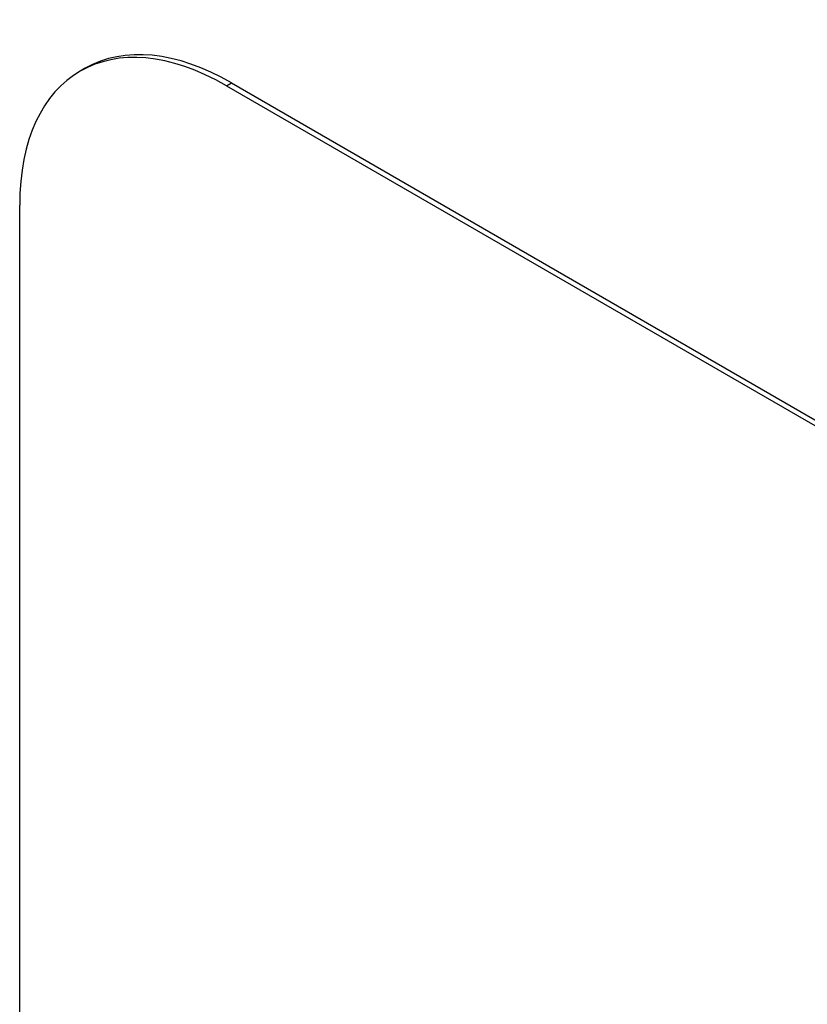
# Model space of a CAD drawing. Header units: inches. Extents: x 23 to 567, y 61 to 264.
# Tile 183 of 256: x 515.53 to 516.203, y 235.048 to 235.889. Entities that reach past the tile are written whole.
import ezdxf

# ---------------------------------------------------------------- set-up
doc = ezdxf.new("R2010")
doc.units = ezdxf.units.IN
doc.header["$MEASUREMENT"] = 0
doc.layers.add('Visible Edges(ANSI)', color=7, linetype='Continuous', lineweight=25)
doc.layers.add('Visible Tangent Edges(ANSI)', color=7, linetype='Continuous', lineweight=25)

msp = doc.modelspace()

# ---------------------------------------------------------------- linework, layer by layer
at = {"layer": 'Visible Edges(ANSI)'}
for p, q in [((515.58598, 235.84736), (515.58174, 235.84491)), ((515.70674, 235.83252), (517.82806, 234.60778)), ((515.71098, 235.83497), (517.83231, 234.61023)), ((515.52997, 234.50572), (515.52997, 235.73046))]:
    msp.add_line(p, q, dxfattribs=at)
for centre, end_param in [((515.70674, 235.6284), 7.068583), ((515.71098, 235.63085), 6.283185)]:
    msp.add_ellipse(centre, major_axis=(-0.125, 0.21651), ratio=0.57735, start_param=5.497787, end_param=end_param, dxfattribs=at)
at = {"layer": 'Visible Tangent Edges(ANSI)'}
msp.add_line((515.70674, 235.83252), (515.71098, 235.83497), dxfattribs=at)

doc.saveas('drawing.dxf')
